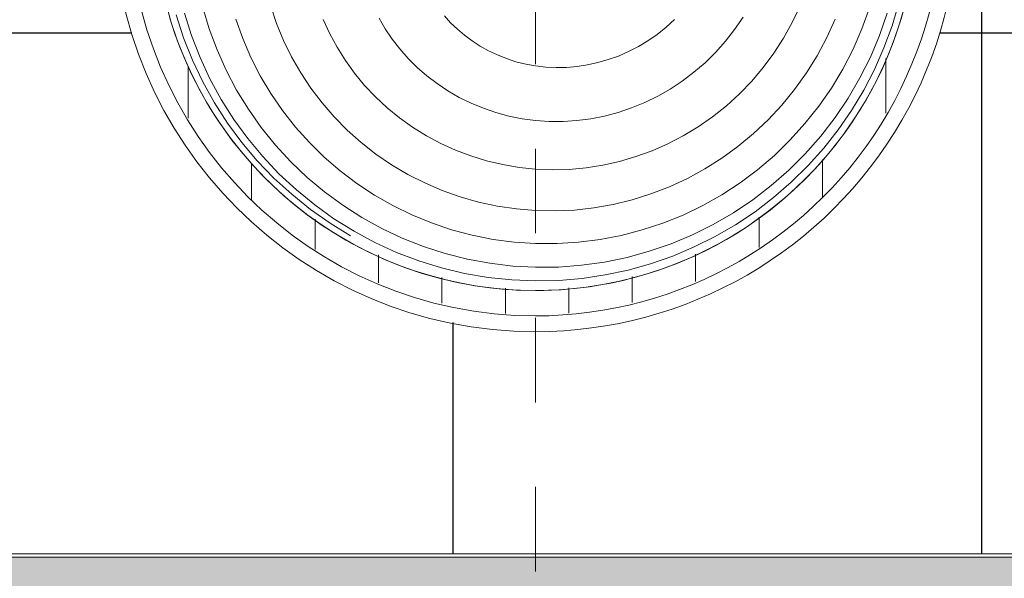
# Model space of a CAD drawing. Header units: metres. Extents: x -31 to 96, y -24 to 31.
# Tile 51 of 155: x -14.767 to -13.603, y -0.53 to 0.131. Entities that reach past the tile are written whole.
import ezdxf

# ---------------------------------------------------------------- set-up
doc = ezdxf.new("R2010")
doc.units = ezdxf.units.M
doc.linetypes.add('Oculta', pattern=[0.007144, 0.004763, -0.002381])
for name, color, linetype, lineweight in [('A-ANNO-DIMS', 211, 'Continuous', 9), ('A-ANNO-DIMS-75', 211, 'Continuous', 9), ('A-CLNG', 13, 'Continuous', 18), ('A-CLNG-PATT', 13, 'Continuous', 18), ('A-DETL-HDLN', 90, 'Oculta', 18), ('E-LITE-EQPM', 33, 'Continuous', 18)]:
    doc.layers.add(name, color=color, linetype=linetype, lineweight=lineweight)
doc.styles.add('Century Gothic_2', font='GOTHIC.TTF', dxfattribs={"height": 0.179639})
doc.dimstyles.new('_Cotas_detalhamento_2_5_mm_3', dxfattribs={"dimscale": 0.3048, "dimtxt": 0.1875, "dimasz": 0.369094, "dimexe": 0.246063, "dimexo": 0.738189, "dimgap": 0.369094, "dimtad": 1, "dimdec": 0, "dimlfac": 100, "dimzin": 0, "dimdsep": 46, "dimtxsty": 'Century Gothic_2', "dimblk1": 'OBLIQUE', "dimblk2": 'OBLIQUE', "dimsah": 1, "dimcen": 0.09, "dimdle": 1.230315, "dimazin": 0, "dimtfac": 1, "dimtdec": 4, "dimtix": 1, "dimtmove": 0, "dimatfit": 3, "dimfxl": 1, "dimtvp": 1, "dimtolj": 1, "dimtzin": 0, "dimarcsym": 2})
pattern_1 = [(0, (-0.259, -14.157), (0, 0.075), [])]

# ---------------------------------------------------------------- blocks, each defined once
blk = doc.blocks.new('FP_26-PLANTA DE TETO - LUMINOTÉCNICO')
at = {"layer": 'E-LITE-EQPM'}
for p, q in [((-0.4368, 0), (-0.4362, -0.0276)), ((-0.4206, 0), (-0.4203, -0.0272)), ((-0.3926, 0), (-0.3926, -0.0254)), ((-0.3535, 0), (-0.354, -0.0229)), ((-0.3046, 0), (-0.3053, -0.0198)), ((-0.247, 0), (-0.2481, -0.0161)), ((-0.1825, 0), (-0.1839, -0.012)), ((-0.354, -0.0229), (-0.3529, -0.0459)), ((-0.3053, -0.0198), (-0.3048, -0.0397)), ((-0.2481, -0.0161), (-0.2481, -0.0324)), ((-0.1839, -0.012), (-0.1845, -0.0242)), ((-0.4362, -0.0276), (-0.4338, -0.0551)), ((-0.4203, -0.0272), (-0.4182, -0.0543)), ((-0.3926, -0.0254), (-0.3911, -0.0508)), ((-0.2481, -0.0324), (-0.2471, -0.0487)), ((-0.1845, -0.0242), (-0.1842, -0.0365)), ((-0.3529, -0.0459), (-0.3503, -0.0689)), ((-0.3048, -0.0397), (-0.303, -0.0596)), ((-0.1842, -0.0365), (-0.1832, -0.0489)), ((-0.4338, -0.0551), (-0.4297, -0.0824)), ((-0.4182, -0.0543), (-0.4144, -0.0813)), ((-0.3911, -0.0508), (-0.3878, -0.0762)), ((-0.2471, -0.0487), (-0.245, -0.0651)), ((-0.1832, -0.0489), (-0.1813, -0.0613)), ((-0.3503, -0.0689), (-0.3463, -0.0917)), ((-0.303, -0.0596), (-0.2998, -0.0795)), ((-0.245, -0.0651), (-0.2418, -0.0814)), ((-0.1813, -0.0613), (-0.1786, -0.0736)), ((-0.4144, -0.0813), (-0.4089, -0.1081)), ((-0.3878, -0.0762), (-0.383, -0.1013)), ((-0.2998, -0.0795), (-0.2954, -0.0992)), ((-0.2418, -0.0814), (-0.2375, -0.0975)), ((-0.1786, -0.0736), (-0.1751, -0.0859)), ((-0.4297, -0.0824), (-0.4239, -0.1094)), ((-0.3463, -0.0917), (-0.3408, -0.1142)), ((-0.1751, -0.0859), (-0.1708, -0.098)), ((-0.383, -0.1013), (-0.3765, -0.1261)), ((-0.2954, -0.0992), (-0.2897, -0.1186)), ((-0.2375, -0.0975), (-0.2322, -0.1134)), ((-0.1708, -0.098), (-0.1656, -0.1099)), ((-0.4239, -0.1094), (-0.4165, -0.136)), ((-0.4089, -0.1081), (-0.4016, -0.1344)), ((-0.3408, -0.1142), (-0.3338, -0.1364)), ((-0.2322, -0.1134), (-0.2258, -0.129)), ((-0.1656, -0.1099), (-0.1596, -0.1215)), ((-0.3765, -0.1261), (-0.3684, -0.1505)), ((-0.2897, -0.1186), (-0.2828, -0.1377)), ((-0.1596, -0.1215), (-0.1528, -0.1328)), ((-0.4165, -0.136), (-0.4073, -0.1621)), ((-0.4016, -0.1344), (-0.3927, -0.1603)), ((-0.3338, -0.1364), (-0.3253, -0.1582)), ((-0.2828, -0.1377), (-0.2745, -0.1564)), ((-0.2258, -0.129), (-0.2184, -0.1443)), ((-0.1528, -0.1328), (-0.1452, -0.1437)), ((-0.3684, -0.1505), (-0.3588, -0.1743)), ((-0.2184, -0.1443), (-0.2099, -0.1591)), ((-0.1452, -0.1437), (-0.1368, -0.1542)), ((-0.4073, -0.1621), (-0.3965, -0.1876)), ((-0.3927, -0.1603), (-0.3821, -0.1856)), ((-0.3253, -0.1582), (-0.3155, -0.1795)), ((-0.2745, -0.1564), (-0.2651, -0.1746)), ((-0.2099, -0.1591), (-0.2005, -0.1734)), ((-0.1368, -0.1542), (-0.1277, -0.1642)), ((-0.3588, -0.1743), (-0.3476, -0.1976)), ((-0.2651, -0.1746), (-0.2544, -0.1923)), ((-0.2005, -0.1734), (-0.1901, -0.1872)), ((-0.3821, -0.1856), (-0.3699, -0.2101)), ((-0.3155, -0.1795), (-0.3042, -0.2001)), ((-0.3965, -0.1876), (-0.3842, -0.2124)), ((-0.3476, -0.1976), (-0.3349, -0.2201)), ((-0.2544, -0.1923), (-0.2426, -0.2092)), ((-0.1901, -0.1872), (-0.1787, -0.2003)), ((-0.3042, -0.2001), (-0.2917, -0.2201)), ((-0.2426, -0.2092), (-0.2296, -0.2255)), ((-0.1787, -0.2003), (-0.1665, -0.2128)), ((-0.3842, -0.2124), (-0.3703, -0.2363)), ((-0.3699, -0.2101), (-0.3561, -0.2339)), ((-0.3349, -0.2201), (-0.3207, -0.2418)), ((-0.2917, -0.2201), (-0.2778, -0.2392)), ((-0.1665, -0.2128), (-0.1534, -0.2245)), ((-0.2296, -0.2255), (-0.2156, -0.2409)), ((-0.1534, -0.2245), (-0.1394, -0.2353)), ((-0.3703, -0.2363), (-0.3549, -0.2594)), ((-0.3561, -0.2339), (-0.3407, -0.2567)), ((-0.3207, -0.2418), (-0.3052, -0.2625)), ((-0.2778, -0.2392), (-0.2626, -0.2575)), ((-0.2156, -0.2409), (-0.2005, -0.2555)), ((-0.1394, -0.2353), (-0.1248, -0.2453)), ((-0.2005, -0.2555), (-0.1845, -0.2691)), ((-0.3549, -0.2594), (-0.3381, -0.2814)), ((-0.3407, -0.2567), (-0.324, -0.2785)), ((-0.3052, -0.2625), (-0.2883, -0.2823)), ((-0.2626, -0.2575), (-0.2463, -0.2748)), ((-0.324, -0.2785), (-0.3058, -0.2993)), ((-0.2463, -0.2748), (-0.2289, -0.291)), ((-0.1845, -0.2691), (-0.1675, -0.2817)), ((-0.3381, -0.2814), (-0.3199, -0.3023)), ((-0.2883, -0.2823), (-0.2701, -0.301)), ((-0.2289, -0.291), (-0.2103, -0.3062)), ((-0.1675, -0.2817), (-0.1497, -0.2932)), ((-0.3199, -0.3023), (-0.3004, -0.3221)), ((-0.3058, -0.2993), (-0.2863, -0.3188)), ((-0.2701, -0.301), (-0.2508, -0.3185)), ((-0.1497, -0.2932), (-0.1311, -0.3035)), ((-0.2103, -0.3062), (-0.1908, -0.3201)), ((-0.1311, -0.3035), (-0.1119, -0.3127)), ((-0.3004, -0.3221), (-0.2797, -0.3406)), ((-0.2863, -0.3188), (-0.2656, -0.3371)), ((-0.2508, -0.3185), (-0.2303, -0.3347)), ((-0.1908, -0.3201), (-0.1704, -0.3328)), ((-0.2656, -0.3371), (-0.2437, -0.354)), ((-0.2303, -0.3347), (-0.2087, -0.3497)), ((-0.1704, -0.3328), (-0.1491, -0.3442)), ((-0.2797, -0.3406), (-0.2579, -0.3578)), ((-0.1491, -0.3442), (-0.1271, -0.3542)), ((-0.2579, -0.3578), (-0.2351, -0.3735)), ((-0.2437, -0.354), (-0.2207, -0.3695)), ((-0.2087, -0.3497), (-0.1862, -0.3632)), ((-0.2207, -0.3695), (-0.1968, -0.3834)), ((-0.1862, -0.3632), (-0.1629, -0.3753)), ((-0.2351, -0.3735), (-0.2113, -0.3879)), ((-0.1968, -0.3834), (-0.172, -0.3959)), ((-0.1629, -0.3753), (-0.1388, -0.3858)), ((-0.2113, -0.3879), (-0.1866, -0.4006)), ((-0.172, -0.3959), (-0.1464, -0.4067)), ((-0.1388, -0.3858), (-0.114, -0.3948)), ((-0.1866, -0.4006), (-0.1612, -0.4118)), ((-0.1464, -0.4067), (-0.1202, -0.4158)), ((-0.1612, -0.4118), (-0.1351, -0.4214)), ((-0.1351, -0.4214), (-0.1084, -0.4294))]:
    blk.add_line(p, q, dxfattribs=at)
at = {"layer": 'E-LITE-EQPM', "flags": 128}
blk.add_lwpolyline([(-0.1168, -0.4351), (-0.1341, -0.4299), (-0.1512, -0.4241), (-0.168, -0.4176), (-0.1846, -0.4104), (-0.2009, -0.4026), (-0.2168, -0.3941), (-0.2324, -0.385), (-0.2476, -0.3752), (-0.2624, -0.3649), (-0.2768, -0.354), (-0.2907, -0.3425), (-0.3042, -0.3305), (-0.3171, -0.3179), (-0.3296, -0.3049), (-0.3415, -0.2913), (-0.3529, -0.2773), (-0.3637, -0.2628), (-0.3739, -0.248), (-0.3835, -0.2327), (-0.3925, -0.217), (-0.4009, -0.201), (-0.4086, -0.1847), (-0.4157, -0.1681), (-0.422, -0.1512), (-0.4277, -0.1341), (-0.4328, -0.1167), (-0.4371, -0.0992), (-0.4407, -0.0815), (-0.4436, -0.0637), (-0.4458, -0.0458), (-0.4473, -0.0278), (-0.448, -0.0097), (-0.4481, 0)], dxfattribs=at)
blk = doc.blocks.new('FP_27-PLANTA DE TETO - LUMINOTÉCNICO')
at = {"layer": 'E-LITE-EQPM'}
for p, q in [((-0.1223, 0.4253), (-0.1493, 0.4165)), ((-0.1493, 0.4165), (-0.1757, 0.4059)), ((-0.12, 0.4152), (-0.1465, 0.4068)), ((-0.1757, 0.4059), (-0.2013, 0.3937)), ((-0.1724, 0.3968), (-0.1977, 0.3851)), ((-0.1465, 0.4068), (-0.1724, 0.3968)), ((-0.2013, 0.3937), (-0.2262, 0.3799)), ((-0.1977, 0.3851), (-0.2221, 0.3717)), ((-0.1388, 0.386), (-0.1636, 0.3768)), ((-0.1136, 0.3937), (-0.1388, 0.386)), ((-0.2262, 0.3799), (-0.2501, 0.3645)), ((-0.1636, 0.3768), (-0.1877, 0.366)), ((-0.2501, 0.3645), (-0.2729, 0.3476)), ((-0.2221, 0.3717), (-0.2457, 0.3569)), ((-0.1877, 0.366), (-0.2111, 0.3536)), ((-0.2457, 0.3569), (-0.2683, 0.3405)), ((-0.2111, 0.3536), (-0.2338, 0.3397)), ((-0.1272, 0.3545), (-0.1501, 0.3464)), ((-0.2729, 0.3476), (-0.2946, 0.3292)), ((-0.2683, 0.3405), (-0.2898, 0.3227)), ((-0.2338, 0.3397), (-0.2555, 0.3244)), ((-0.1501, 0.3464), (-0.1724, 0.3367)), ((-0.2946, 0.3292), (-0.3151, 0.3095)), ((-0.1724, 0.3367), (-0.1942, 0.3256)), ((-0.2898, 0.3227), (-0.3101, 0.3035)), ((-0.2555, 0.3244), (-0.2762, 0.3077)), ((-0.1942, 0.3256), (-0.2152, 0.3131)), ((-0.3151, 0.3095), (-0.3343, 0.2885)), ((-0.3101, 0.3035), (-0.3292, 0.283)), ((-0.2762, 0.3077), (-0.2958, 0.2896)), ((-0.2152, 0.3131), (-0.2354, 0.2993)), ((-0.1323, 0.3063), (-0.1523, 0.2981)), ((-0.112, 0.3131), (-0.1323, 0.3063)), ((-0.2354, 0.2993), (-0.2548, 0.2841)), ((-0.1523, 0.2981), (-0.1717, 0.2886)), ((-0.3343, 0.2885), (-0.3521, 0.2663)), ((-0.3292, 0.283), (-0.3469, 0.2613)), ((-0.2958, 0.2896), (-0.3143, 0.2703)), ((-0.2548, 0.2841), (-0.2731, 0.2676)), ((-0.1717, 0.2886), (-0.1906, 0.2778)), ((-0.3143, 0.2703), (-0.3315, 0.2498)), ((-0.1906, 0.2778), (-0.2087, 0.2658)), ((-0.3521, 0.2663), (-0.3685, 0.243)), ((-0.3469, 0.2613), (-0.3633, 0.2386)), ((-0.2731, 0.2676), (-0.2904, 0.25)), ((-0.2087, 0.2658), (-0.2262, 0.2526)), ((-0.3315, 0.2498), (-0.3473, 0.2282)), ((-0.2904, 0.25), (-0.3066, 0.2313)), ((-0.2262, 0.2526), (-0.2428, 0.2382)), ((-0.1278, 0.2511), (-0.1444, 0.2435)), ((-0.3685, 0.243), (-0.3833, 0.2188)), ((-0.3633, 0.2386), (-0.3781, 0.2147)), ((-0.2428, 0.2382), (-0.2585, 0.2228)), ((-0.1605, 0.2347), (-0.1761, 0.2249)), ((-0.1444, 0.2435), (-0.1605, 0.2347)), ((-0.3473, 0.2282), (-0.3618, 0.2056)), ((-0.3066, 0.2313), (-0.3216, 0.2114)), ((-0.2585, 0.2228), (-0.2732, 0.2063)), ((-0.1761, 0.2249), (-0.1912, 0.2141)), ((-0.3781, 0.2147), (-0.3913, 0.19)), ((-0.3216, 0.2114), (-0.3353, 0.1907)), ((-0.1912, 0.2141), (-0.2055, 0.2022)), ((-0.3618, 0.2056), (-0.3748, 0.182)), ((-0.2732, 0.2063), (-0.2868, 0.1888)), ((-0.2055, 0.2022), (-0.2192, 0.1893)), ((-0.3913, 0.19), (-0.403, 0.1645)), ((-0.3353, 0.1907), (-0.3477, 0.169)), ((-0.2868, 0.1888), (-0.2994, 0.1704)), ((-0.2192, 0.1893), (-0.232, 0.1756)), ((-0.3748, 0.182), (-0.3862, 0.1577)), ((-0.232, 0.1756), (-0.244, 0.1609)), ((-0.1385, 0.1778), (-0.1508, 0.1696)), ((-0.1259, 0.1851), (-0.1385, 0.1778)), ((-0.403, 0.1645), (-0.413, 0.1382)), ((-0.3477, 0.169), (-0.3586, 0.1465)), ((-0.2994, 0.1704), (-0.3108, 0.1512)), ((-0.1508, 0.1696), (-0.1625, 0.1605)), ((-0.3862, 0.1577), (-0.3961, 0.1326)), ((-0.244, 0.1609), (-0.2551, 0.1455)), ((-0.1625, 0.1605), (-0.1737, 0.1506)), ((-0.3586, 0.1465), (-0.3681, 0.1233)), ((-0.3108, 0.1512), (-0.3209, 0.1312)), ((-0.2551, 0.1455), (-0.2651, 0.1292)), ((-0.1843, 0.14), (-0.1943, 0.1286)), ((-0.1737, 0.1506), (-0.1843, 0.14)), ((-0.413, 0.1382), (-0.4213, 0.1113)), ((-0.3961, 0.1326), (-0.4044, 0.1069)), ((-0.3209, 0.1312), (-0.3298, 0.1106)), ((-0.2651, 0.1292), (-0.2742, 0.1123)), ((-0.1943, 0.1286), (-0.2035, 0.1164)), ((-0.3681, 0.1233), (-0.3762, 0.0995)), ((-0.2035, 0.1164), (-0.212, 0.1037)), ((-0.4213, 0.1113), (-0.4278, 0.084)), ((-0.4044, 0.1069), (-0.411, 0.0807)), ((-0.3298, 0.1106), (-0.3374, 0.0893)), ((-0.2742, 0.1123), (-0.2822, 0.0948)), ((-0.1233, 0.1077), (-0.1314, 0.1005)), ((-0.3762, 0.0995), (-0.3827, 0.0752)), ((-0.2822, 0.0948), (-0.289, 0.0766)), ((-0.212, 0.1037), (-0.2197, 0.0903)), ((-0.1314, 0.1005), (-0.139, 0.0926)), ((-0.4278, 0.084), (-0.4326, 0.0562)), ((-0.3374, 0.0893), (-0.3435, 0.0675)), ((-0.2197, 0.0903), (-0.2266, 0.0763)), ((-0.1462, 0.0842), (-0.1529, 0.0752)), ((-0.139, 0.0926), (-0.1462, 0.0842)), ((-0.411, 0.0807), (-0.4159, 0.054)), ((-0.3827, 0.0752), (-0.3876, 0.0504)), ((-0.289, 0.0766), (-0.2947, 0.058)), ((-0.2266, 0.0763), (-0.2326, 0.0618)), ((-0.1529, 0.0752), (-0.1591, 0.0657)), ((-0.3435, 0.0675), (-0.3483, 0.0453)), ((-0.2326, 0.0618), (-0.2377, 0.0469)), ((-0.1591, 0.0657), (-0.1647, 0.0557)), ((-0.4326, 0.0562), (-0.4356, 0.0282)), ((-0.4159, 0.054), (-0.4191, 0.0271)), ((-0.3876, 0.0504), (-0.3909, 0.0253)), ((-0.2947, 0.058), (-0.2992, 0.039)), ((-0.2377, 0.0469), (-0.2418, 0.0316)), ((-0.1647, 0.0557), (-0.1696, 0.0453)), ((-0.3483, 0.0453), (-0.3516, 0.0228)), ((-0.2992, 0.039), (-0.3025, 0.0196)), ((-0.1696, 0.0453), (-0.1739, 0.0345)), ((-0.4356, 0.0282), (-0.4368, 0)), ((-0.4191, 0.0271), (-0.4206, 0)), ((-0.3909, 0.0253), (-0.3926, 0)), ((-0.2418, 0.0316), (-0.2449, 0.0159)), ((-0.1775, 0.0233), (-0.1804, 0.0118)), ((-0.1739, 0.0345), (-0.1775, 0.0233)), ((-0.3516, 0.0228), (-0.3535, 0)), ((-0.3025, 0.0196), (-0.3046, 0)), ((-0.2449, 0.0159), (-0.247, 0)), ((-0.1804, 0.0118), (-0.1825, 0))]:
    blk.add_line(p, q, dxfattribs=at)
at = {"layer": 'E-LITE-EQPM', "flags": 128}
blk.add_lwpolyline([(-0.4481, 0), (-0.4478, 0.018), (-0.4467, 0.0361), (-0.4449, 0.054), (-0.4424, 0.0719), (-0.4391, 0.0897), (-0.4352, 0.1073), (-0.4305, 0.1247), (-0.4252, 0.142), (-0.4192, 0.159), (-0.4125, 0.1758), (-0.4051, 0.1922), (-0.3971, 0.2084), (-0.3885, 0.2243), (-0.3792, 0.2398), (-0.3693, 0.2549), (-0.3588, 0.2695), (-0.3477, 0.2838), (-0.3361, 0.2976), (-0.3239, 0.3109), (-0.3112, 0.3238), (-0.298, 0.3361), (-0.2843, 0.3479), (-0.2702, 0.3591), (-0.2556, 0.3697), (-0.2406, 0.3798), (-0.2253, 0.3892), (-0.2095, 0.3981), (-0.1934, 0.4063), (-0.177, 0.4138), (-0.1603, 0.4207), (-0.1434, 0.4269), (-0.1262, 0.4324)], dxfattribs=at)
blk = doc.blocks.new('PENDENTE-BACIA-SALAS_0002 - 600 diameter-2097678-PLANTA DE TETO - LUMINOTÉCNICO')
at = {"layer": 'E-LITE-EQPM'}
h = blk.add_hatch(dxfattribs=at)
h.set_pattern_fill('FP_10', color=256, style=0, pattern_type=2)
h.set_pattern_definition(pattern_1)
h.paths.add_polyline_path([(-0.4781, 0), (-0.4481, 0), (-0.442, 0.0743), (-0.4227, 0.1487), (-0.3917, 0.2179), (-0.3529, 0.2772), (-0.3025, 0.3321), (-0.2436, 0.3779), (-0.1781, 0.4133), (-0.1065, 0.4377), (-0.0318, 0.4498), (0.0451, 0.449), (0.114, 0.4375), (0.1886, 0.4111), (0.2501, 0.3779), (0.3089, 0.3321), (0.3594, 0.2772), (0.4002, 0.2148), (0.4302, 0.1461), (0.4488, 0.0698), (0.4546, 0), (0.4846, 0), (0.4787, 0.0753), (0.459, 0.1536), (0.4293, 0.223), (0.3892, 0.287), (0.3396, 0.3438), (0.2816, 0.3922), (0.2169, 0.4309), (0.1468, 0.459), (0.0783, 0.4754), (0.0032, 0.4813), (-0.075, 0.4747), (-0.1455, 0.4578), (-0.2153, 0.4289), (-0.2836, 0.3861), (-0.3388, 0.3384), (-0.3867, 0.2821), (-0.4272, 0.2148), (-0.4549, 0.1474), (-0.4726, 0.0698), (-0.4743, 0.048)], flags=0)
h = blk.add_hatch(dxfattribs=at)
h.set_pattern_fill('FP_10', color=256, style=0, pattern_type=2)
h.set_pattern_definition(pattern_1)
h.paths.add_polyline_path([(-0.4781, 0), (-0.4722, -0.0753), (-0.4525, -0.1536), (-0.4229, -0.223), (-0.3827, -0.287), (-0.3331, -0.3438), (-0.2752, -0.3922), (-0.2104, -0.4309), (-0.1404, -0.459), (-0.0719, -0.4754), (0.0032, -0.4813), (0.0814, -0.4747), (0.152, -0.4578), (0.2256, -0.4265), (0.2901, -0.3861), (0.3444, -0.3394), (0.3931, -0.2821), (0.4337, -0.2148), (0.4613, -0.1474), (0.4791, -0.0698), (0.4846, 0), (0.4546, 0), (0.4484, -0.0743), (0.4292, -0.1487), (0.3982, -0.2179), (0.3594, -0.2772), (0.3089, -0.3321), (0.2501, -0.3779), (0.1845, -0.4133), (0.113, -0.4377), (0.0353, -0.4498), (-0.0386, -0.449), (-0.1076, -0.4375), (-0.1822, -0.4111), (-0.2436, -0.3779), (-0.3033, -0.3312), (-0.3553, -0.2736), (-0.3937, -0.2148), (-0.4238, -0.1461), (-0.4423, -0.0698), (-0.4481, 0), (-0.4722, 0)], flags=0)
for radius, start, end in [(0.5, 0, 180), (0.4813, 0, 180), (0.4513, 0, 180), (0.5, 180, 0), (0.4813, 180, 0), (0.4513, 180, 0)]:
    blk.add_arc((0.0032, 0), radius, start, end, dxfattribs=at)
for name in ['FP_27-PLANTA DE TETO - LUMINOTÉCNICO', 'FP_26-PLANTA DE TETO - LUMINOTÉCNICO']:
    blk.add_blockref(name, (0, 0), dxfattribs=at)
blk = doc.blocks.new('DIMBLOCK60-PLANTA DE TETO - LUMINOTÉCNICO')
at = {"layer": 'A-ANNO-DIMS-75'}
for p, q in [((-15.2662, 0.6338), (-15.2662, -3.9138)), ((-14.8821, 0.2588), (-15.3412, 0.2588)), ((-15.2662, 0.2588), (-14.8821, 0.2588)), ((-14.9583, -3.5388), (-15.3412, -3.5388)), ((-15.2662, -3.5388), (-14.9583, -3.5388))]:
    blk.add_line(p, q, dxfattribs=at)
at = {"layer": 'A-ANNO-DIMS-75', "lineweight": 18}
for p, q in [((-15.2662, 0.2588), (-15.3225, 0.3151)), ((-15.2662, 0.2588), (-15.21, 0.2026)), ((-15.2662, -3.5388), (-15.3225, -3.4825)), ((-15.2662, -3.5388), (-15.21, -3.595))]:
    blk.add_line(p, q, dxfattribs=at)
at = {"layer": 'A-ANNO-DIMS-75', "color": 0, "insert": (-15.6089, -1.8498), "char_height": 0.17964, "width": 0.503571, "attachment_point": 1, "rotation": 90, "line_spacing_factor": 0.984117, "style": 'Century Gothic_2'}
blk.add_mtext('380', dxfattribs=at)
blk = doc.blocks.new('_Oblique')
at = {"color": 0, "linetype": 'ByBlock', "lineweight": -2}
blk.add_line((-0.5, -0.5), (0.5, 0.5), dxfattribs=at)

msp = doc.modelspace()

# ---------------------------------------------------------------- hatches: boundary and pattern name
at = {"layer": 'A-CLNG-PATT'}
h = msp.add_hatch(color=256, dxfattribs=at)
h.paths.add_polyline_path([(-27.1773, 5.8854), (-27.1473, 5.9061), (-27.1473, 5.8653), (-27.1773, 5.8853)], flags=0)
h.paths.add_polyline_path([(-16.0273, -3.4889), (-12.4212, -3.4889), (-8.9928, 0.2975), (-10.5125, 1.6734), (-9.0935, 3.2405), (-6.4453, 3.2405), (-5.9388, 3.8097), (-6.6773, 4.4669), (-6.6773, 29.0854), (-27.1773, 29.0854), (-27.1773, 5.8854), (-27.9773, 5.8854), (-27.9773, 5.1203), (-20.3273, 5.1203), (-20.3273, 5.8854), (-19.1773, 5.8854), (-19.1773, 3.2253), (-16.0773, 3.2253), (-16.0773, -2.2247), (-16.0273, -2.2247), (-16.0273, -3.4146)], flags=0)
h.paths.add_polyline_path([(-15.146, -3.1216), (-15.1588, -3.1216), (-15.1588, -2.9616), (-14.9988, -2.9616), (-14.9988, -3.1216), (-15.1374, -3.1216)], flags=0)
h.paths.add_polyline_path([(-13.2255, -3.1216), (-13.3555, -3.1216), (-13.3555, -2.9616), (-13.1955, -2.9616), (-13.1955, -3.1216), (-13.2251, -3.1216)], flags=0)
h.paths.add_polyline_path([(-4.7428, -2.8501), (-3.9079, -1.912), (-3.9079, 0.0656), (-4.2279, 0.0656), (-4.2279, 0.1054), (-4.2628, 0.1054), (-4.2628, 0.5054), (-4.2279, 0.5054), (-6.5842, 2.8617), (-7.0229, 2.8617), (-7.0229, 3.0005), (-9.0048, 3.0005), (-9.9993, 1.883), (-4.7618, -2.8329)], flags=0)
h.paths.add_polyline_path([(-12.1797, -2.5419), (-12.3035, -2.4405), (-12.2021, -2.3167), (-12.0783, -2.4181), (-12.1781, -2.5399)], flags=0)
h.paths.add_polyline_path([(-4.8605, -2.4105), (-4.9736, -2.2974), (-4.8605, -2.1843), (-4.7473, -2.2974), (-4.8581, -2.4082)], flags=0)
h.paths.add_polyline_path([(-17.1759, -2.2247), (-16.2273, -2.2247), (-16.2273, 3.0753), (-19.1773, 3.0753), (-19.1773, -2.2247), (-18.9523, -2.2247)], flags=0)
h.paths.add_polyline_path([(-18.9523, -2.0502), (-18.9523, 2.9498), (-16.4523, 2.9498), (-16.4523, -2.0502), (-17.1759, -2.0502)], flags=0)
h.paths.add_polyline_path([(-5.4238, -1.9005), (-5.5369, -1.7873), (-5.4238, -1.6742), (-5.3106, -1.7873), (-5.414, -1.8907)], flags=0)
h.paths.add_polyline_path([(-11.374, -1.6522), (-11.4978, -1.5508), (-11.3964, -1.427), (-11.2727, -1.5284), (-11.3676, -1.6443)], flags=0)
h.paths.add_polyline_path([(-5.9871, -1.3904), (-6.1002, -1.2773), (-5.9871, -1.1641), (-5.8739, -1.2773), (-5.9819, -1.3853)], flags=0)
h.paths.add_polyline_path([(-6.5504, -0.8804), (-6.6635, -0.7672), (-6.5504, -0.6541), (-6.4372, -0.7672), (-6.5433, -0.8733)], flags=0)
h.paths.add_polyline_path([(-15.0589, -0.8716), (-15.1388, -0.8709), (-15.1388, -0.7116), (-14.9788, -0.7116), (-14.9788, -0.8716), (-15.0588, -0.8716)], flags=0)
h.paths.add_polyline_path([(-13.2055, -0.8716), (-13.3355, -0.8716), (-13.3355, -0.7116), (-13.1755, -0.7116), (-13.1759, -0.8716), (-13.2035, -0.8716)], flags=0)
h.paths.add_polyline_path([(-10.5686, -0.7627), (-10.6923, -0.6613), (-10.5909, -0.5376), (-10.4672, -0.6389), (-10.5621, -0.7548)], flags=0)
h.paths.add_polyline_path([(-13.1755, -0.5047), (-15.5046, -0.5047), (-15.5046, 3.8654), (-17.3796, 3.8654), (-17.3796, 28.2404), (-7.3796, 28.2404), (-7.3796, 3.8654), (-11.1296, 3.8654), (-11.1296, -0.5047), (-12.9686, -0.5047)], flags=0)
h.paths.add_polyline_path([(-7.114, -0.3701), (-7.2271, -0.257), (-7.114, -0.1439), (-7.0009, -0.257), (-7.1096, -0.3657)], flags=0)
h.paths.add_polyline_path([(-9.7631, 0.1268), (-9.8868, 0.2281), (-9.7855, 0.3519), (-9.6617, 0.2505), (-9.7566, 0.1346)], flags=0)
h.paths.add_polyline_path([(-7.6774, 0.14), (-7.7905, 0.2531), (-7.6774, 0.3663), (-7.5642, 0.2531), (-7.6703, 0.1471)], flags=0)
h.paths.add_polyline_path([(-8.2408, 0.6501), (-8.3539, 0.7632), (-8.2408, 0.8763), (-8.1276, 0.7632), (-8.2364, 0.6544)], flags=0)
h.paths.add_polyline_path([(-10.6526, 0.9472), (-10.7764, 1.0486), (-10.675, 1.1724), (-10.5512, 1.071), (-10.6461, 0.9551)], flags=0)
h.paths.add_polyline_path([(-8.8042, 1.1602), (-8.9173, 1.2733), (-8.8042, 1.3864), (-8.691, 1.2733), (-8.7998, 1.1645)], flags=0)
h.paths.add_polyline_path([(-9.3676, 1.6702), (-9.4807, 1.7834), (-9.3676, 1.8965), (-9.2544, 1.7834), (-9.3632, 1.6746)], flags=0)
h.paths.add_polyline_path([(-10.5425, 2.0484), (-10.6556, 2.1616), (-10.5425, 2.2747), (-10.4294, 2.1616), (-10.5386, 2.0524)], flags=0)
h.paths.add_polyline_path([(-9.7371, 2.938), (-9.8503, 3.0511), (-9.7371, 3.1643), (-9.624, 3.0511), (-9.7327, 2.9424)], flags=0)
h.paths.add_polyline_path([(-18.5872, 3.7784), (-18.6258, 3.7784), (-18.6258, 3.9384), (-18.4658, 3.9384), (-18.4658, 3.7784), (-18.5729, 3.7784)], flags=0)
h.paths.add_polyline_path([(-18.4758, 5.0284), (-18.6258, 5.0284), (-18.6258, 5.1884), (-18.4658, 5.1884), (-18.4658, 5.0284), (-18.4685, 5.0284)], flags=0)
h.paths.add_polyline_path([(-27.5173, 5.2953), (-27.6773, 5.2953), (-27.6773, 5.4553), (-27.5173, 5.4553), (-27.5173, 5.3053)], flags=0)
h.paths.add_polyline_path([(-26.6873, 5.2953), (-26.8173, 5.2953), (-26.8173, 5.4553), (-26.6573, 5.4553), (-26.6573, 5.2953), (-26.6679, 5.2953)], flags=0)
h.paths.add_polyline_path([(-25.9273, 5.2953), (-25.9573, 5.2953), (-25.9573, 5.4553), (-25.7973, 5.4553), (-25.7973, 5.2953), (-25.8273, 5.2953)], flags=0)
h.paths.add_polyline_path([(-25.0673, 5.2953), (-25.0973, 5.2953), (-25.0965, 5.4553), (-24.9373, 5.4553), (-24.9373, 5.2953), (-24.9673, 5.2953)], flags=0)
h.paths.add_polyline_path([(-24.2073, 5.2953), (-24.2373, 5.2953), (-24.2373, 5.4553), (-24.0773, 5.4553), (-24.0773, 5.2953), (-24.1995, 5.2953)], flags=0)
h.paths.add_polyline_path([(-23.3216, 5.2953), (-23.3773, 5.2953), (-23.3773, 5.4553), (-23.2173, 5.4553), (-23.2173, 5.2953), (-23.2473, 5.2953)], flags=0)
h.paths.add_polyline_path([(-21.5657, 5.2953), (-21.6573, 5.2953), (-21.6573, 5.4553), (-21.4973, 5.4553), (-21.4973, 5.2953), (-21.5273, 5.2953)], flags=0)
h.paths.add_polyline_path([(-22.5073, 5.2953), (-22.5173, 5.2953), (-22.5173, 5.4553), (-22.3573, 5.4553), (-22.3573, 5.2953), (-22.4873, 5.2953)], flags=0)
h.paths.add_polyline_path([(-20.6473, 5.2953), (-20.7973, 5.2953), (-20.7973, 5.4553), (-20.6373, 5.4553), (-20.6373, 5.2953)], flags=0)
h.paths.add_polyline_path([(-26.4821, 6.3654), (-26.4821, 28.2404), (-22.1524, 28.2404), (-22.1524, 6.3654), (-25.8571, 6.3654)], flags=0)
h.paths.add_polyline_path([(-18.4826, 7.7554), (-18.6073, 7.7554), (-18.6073, 7.9154), (-18.4473, 7.9154), (-18.4473, 7.7554), (-18.4773, 7.7554)], flags=0)
h.paths.add_polyline_path([(-19.6973, 7.7554), (-19.8573, 7.7554), (-19.8573, 7.9154), (-19.6973, 7.9154), (-19.6973, 7.7654)], flags=0)
h.paths.add_polyline_path([(-21.1073, 7.7554), (-21.1073, 7.9154), (-20.9473, 7.9154), (-20.9473, 7.7554), (-21.0973, 7.7554)], flags=0)
h.paths.add_polyline_path([(-18.2773, 9.8354), (-21.2773, 9.8354), (-21.2773, 12.8354), (-18.2773, 12.8354), (-18.2773, 10.9645)], flags=0)
h.paths.add_polyline_path([(-19.8213, 14.2554), (-19.8573, 14.2554), (-19.8573, 14.4154), (-19.6973, 14.4154), (-19.6973, 14.2554), (-19.8097, 14.2554)], flags=0)
h.paths.add_polyline_path([(-21.0798, 14.2554), (-21.1073, 14.2554), (-21.1073, 14.4154), (-20.9473, 14.4154), (-20.9473, 14.2554), (-21.0793, 14.2554)], flags=0)
h.paths.add_polyline_path([(-18.5466, 14.2554), (-18.6073, 14.2554), (-18.6073, 14.4154), (-18.4473, 14.4154), (-18.4473, 14.2554), (-18.5353, 14.2554)], flags=0)
h.paths.add_polyline_path([(-20.6877, 15.8354), (-21.2773, 15.8354), (-21.2773, 18.8354), (-18.2773, 18.8354), (-18.2773, 15.8354)], flags=0)
h.paths.add_polyline_path([(-18.4681, 20.2554), (-18.6073, 20.2554), (-18.6073, 20.4154), (-18.4473, 20.4154), (-18.4473, 20.2554), (-18.4647, 20.2554)], flags=0)
h.paths.add_polyline_path([(-21.0798, 20.2554), (-21.1073, 20.2554), (-21.1073, 20.4154), (-20.9473, 20.4154), (-20.9473, 20.2554), (-21.0793, 20.2554)], flags=0)
h.paths.add_polyline_path([(-19.8063, 20.2554), (-19.8573, 20.2554), (-19.8573, 20.4154), (-19.6973, 20.4154), (-19.6973, 20.2554), (-19.7483, 20.2554)], flags=0)
h.paths.add_polyline_path([(-18.2773, 21.8354), (-21.2773, 21.8354), (-21.2773, 24.8354), (-18.2773, 24.8354), (-18.2773, 23.5463)], flags=0)
h.paths.add_polyline_path([(-21.057, 26.8754), (-21.1073, 26.8754), (-21.1073, 27.0354), (-20.9473, 27.0354), (-20.9473, 26.8754), (-21.0441, 26.8754)], flags=0)
h.paths.add_polyline_path([(-18.4707, 26.8754), (-18.6073, 26.8754), (-18.6073, 27.0354), (-18.4473, 27.0354), (-18.4473, 26.8754), (-18.4573, 26.8754)], flags=0)
h.paths.add_polyline_path([(-19.7264, 26.8754), (-19.8573, 26.8754), (-19.8573, 27.0354), (-19.6973, 27.0354), (-19.6973, 26.8754), (-19.7073, 26.8754)], flags=0)
at = {"layer": 'A-CLNG-PATT', "lineweight": 25}
h = msp.add_hatch(dxfattribs=at)
h.set_pattern_fill('FP_9', color=256, style=0, pattern_type=2)
h.set_pattern_definition([(180, (5.745, 0.74), (8e-17, 0.625), []), (90, (5.745, 0.74), (0.625, -4e-17), [])])
h.paths.add_polyline_path([(-15.5046, -0.5007), (-11.1296, -0.5007), (-11.1296, 3.8654), (-7.9989, 3.8654), (-7.9989, 4.46), (-7.3893, 4.46), (-7.3893, 3.8654), (-7.3796, 3.8654), (-7.3796, 28.2404), (-17.3796, 28.2404), (-17.3796, 3.8654), (-15.5046, 3.8654), (-15.5046, 0.1802)], flags=0)
h.paths.add_polyline_path([(-14.1571, -0.2379), (-14.2353, -0.2318), (-14.3147, -0.2122), (-14.3841, -0.1834), (-14.451, -0.1425), (-14.5139, -0.0877), (-14.5616, -0.0318), (-14.6026, 0.0351), (-14.6327, 0.1075), (-14.6512, 0.187), (-14.6571, 0.2621), (-14.651, 0.3403), (-14.6306, 0.4216), (-14.6026, 0.489), (-14.559, 0.559), (-14.5107, 0.6156), (-14.451, 0.6666), (-14.3841, 0.7076), (-14.3086, 0.7383), (-14.2314, 0.7562), (-14.1571, 0.7621), (-14.0789, 0.7559), (-13.9995, 0.7363), (-13.9301, 0.7076), (-13.8632, 0.6666), (-13.8036, 0.6156), (-13.7526, 0.5559), (-13.7097, 0.4844), (-13.6816, 0.4166), (-13.663, 0.3371), (-13.6574, 0.2588), (-13.6642, 0.1802), (-13.6816, 0.1075), (-13.7116, 0.0351), (-13.7552, -0.0349), (-13.8036, -0.0915), (-13.8674, -0.145), (-13.9301, -0.1834), (-14.0026, -0.2135), (-14.0828, -0.2321), (-14.1091, -0.2342)], flags=0)
h.paths.add_polyline_path([(-13.2053, 0.3784), (-13.3355, 0.3784), (-13.3355, 0.5384), (-13.1755, 0.5384), (-13.1755, 0.3784), (-13.1899, 0.3784)], flags=0)
h.paths.add_polyline_path([(-15.127, 0.3784), (-15.1388, 0.3784), (-15.1388, 0.5384), (-14.9788, 0.5384), (-14.9788, 0.3784), (-15.1172, 0.3784)], flags=0)
h.paths.add_polyline_path([(-14.1571, 1.1121), (-14.2353, 1.1182), (-14.3151, 1.138), (-14.3841, 1.1666), (-14.451, 1.2075), (-14.5107, 1.2585), (-14.5616, 1.3182), (-14.6026, 1.3851), (-14.6327, 1.4575), (-14.6512, 1.537), (-14.6571, 1.6121), (-14.651, 1.6903), (-14.6327, 1.7666), (-14.6026, 1.839), (-14.559, 1.909), (-14.5107, 1.9656), (-14.451, 2.0166), (-14.3841, 2.0576), (-14.3086, 2.0883), (-14.2314, 2.1062), (-14.1571, 2.1121), (-14.0789, 2.1059), (-13.9995, 2.0863), (-13.9301, 2.0576), (-13.8632, 2.0166), (-13.8036, 1.9656), (-13.7526, 1.9059), (-13.7116, 1.839), (-13.6816, 1.7666), (-13.663, 1.6871), (-13.6571, 1.6121), (-13.664, 1.5307), (-13.6816, 1.4575), (-13.7116, 1.3851), (-13.7552, 1.3151), (-13.8036, 1.2585), (-13.8674, 1.205), (-13.9301, 1.1666), (-14.0026, 1.1365), (-14.0828, 1.1179), (-14.1091, 1.1158)], flags=0)
h.paths.add_polyline_path([(-14.981, 1.6234), (-15.1388, 1.6234), (-15.1388, 1.7834), (-14.9788, 1.7834), (-14.9788, 1.6234)], flags=0)
h.paths.add_polyline_path([(-13.3001, 1.6234), (-13.3355, 1.6234), (-13.3355, 1.7834), (-13.1755, 1.7834), (-13.1755, 1.6234), (-13.2923, 1.6234)], flags=0)
h.paths.add_polyline_path([(-14.1571, 2.4648), (-14.2353, 2.4709), (-14.3147, 2.4905), (-14.3841, 2.5193), (-14.451, 2.5602), (-14.5107, 2.6112), (-14.5616, 2.6709), (-14.6026, 2.7378), (-14.6327, 2.8102), (-14.6512, 2.8897), (-14.6571, 2.9648), (-14.651, 3.043), (-14.6327, 3.1193), (-14.6026, 3.1917), (-14.559, 3.2617), (-14.5107, 3.3183), (-14.451, 3.3693), (-14.3841, 3.4103), (-14.3086, 3.441), (-14.2314, 3.4589), (-14.1571, 3.4648), (-14.0789, 3.4586), (-13.9995, 3.439), (-13.9301, 3.4103), (-13.8632, 3.3693), (-13.8036, 3.3183), (-13.7526, 3.2586), (-13.7116, 3.1917), (-13.6816, 3.1193), (-13.663, 3.0398), (-13.6571, 2.9648), (-13.664, 2.8834), (-13.6816, 2.8102), (-13.7116, 2.7378), (-13.7552, 2.6678), (-13.8036, 2.6112), (-13.8674, 2.5577), (-13.9301, 2.5193), (-14.0026, 2.4892), (-14.0828, 2.4706), (-14.1091, 2.4685)], flags=0)
h.paths.add_polyline_path([(-14.9888, 2.8684), (-15.1388, 2.8684), (-15.1381, 3.0284), (-14.9788, 3.0284), (-14.9788, 2.8684), (-14.981, 2.8684)], flags=0)
h.paths.add_polyline_path([(-13.2919, 2.8684), (-13.3355, 2.8684), (-13.3355, 3.0284), (-13.1755, 3.0284), (-13.1755, 2.8684), (-13.2815, 2.8684)], flags=0)
h.paths.add_polyline_path([(-16.7546, 3.8658), (-17.3642, 3.8658), (-17.3642, 4.4754), (-16.7546, 4.4754)], flags=0)
h.paths.add_polyline_path([(-14.2496, 3.8661), (-14.2496, 4.4757), (-13.64, 4.4757), (-13.64, 3.8661), (-13.664, 3.8661)], flags=0)
h.paths.add_polyline_path([(-11.1296, 3.8861), (-11.1296, 4.4957), (-10.52, 4.4957), (-10.52, 3.8861), (-11.1096, 3.8861)], flags=0)
h.paths.add_polyline_path([(-11.2894, 4.7601), (-11.4366, 4.7601), (-11.4366, 4.9401), (-11.3794, 4.9401), (-11.3794, 5.0374), (-11.2894, 5.0374), (-11.2894, 4.9401), (-11.2366, 4.9401), (-11.2366, 4.7601), (-11.2833, 4.7601)], flags=0)
h.paths.add_polyline_path([(-11.3794, 4.8096), (-11.2833, 4.8096), (-11.2833, 4.8996), (-11.3833, 4.8996), (-11.3833, 4.8096)], flags=0)
h.paths.add_polyline_path([(-11.2833, 5.0404), (-11.5873, 5.0404), (-11.5873, 5.5204), (-11.5479, 5.5204), (-11.5479, 5.5247), (-11.0679, 5.5247), (-11.0679, 5.0447), (-11.0773, 5.0447), (-11.0773, 5.0404), (-11.2366, 5.0404)], flags=0)
h.paths.add_polyline_path([(-14.1571, 5.3286), (-14.2353, 5.3347), (-14.3147, 5.3543), (-14.3841, 5.3831), (-14.451, 5.4241), (-14.5107, 5.475), (-14.5616, 5.5347), (-14.6026, 5.6016), (-14.6327, 5.6741), (-14.6512, 5.7535), (-14.6571, 5.8286), (-14.651, 5.9068), (-14.6327, 5.9831), (-14.6026, 6.0556), (-14.559, 6.1255), (-14.5107, 6.1821), (-14.4469, 6.2356), (-14.3841, 6.2741), (-14.3116, 6.3041), (-14.2314, 6.3227), (-14.1571, 6.3286), (-14.0789, 6.3224), (-13.9992, 6.3027), (-13.9301, 6.2741), (-13.8632, 6.2331), (-13.8036, 6.1821), (-13.7526, 6.1225), (-13.7116, 6.0556), (-13.6816, 5.9831), (-13.663, 5.9037), (-13.6571, 5.8286), (-13.664, 5.7472), (-13.6816, 5.6741), (-13.7116, 5.6016), (-13.7552, 5.5316), (-13.8036, 5.475), (-13.8632, 5.4241), (-13.9301, 5.3831), (-14.0026, 5.353), (-14.082, 5.3345), (-14.103, 5.3328)], flags=0)
h.paths.add_polyline_path([(-14.981, 5.3584), (-15.1388, 5.3584), (-15.1388, 5.5184), (-14.9788, 5.5184), (-14.9788, 5.3584)], flags=0)
h.paths.add_polyline_path([(-13.2053, 5.3584), (-13.3355, 5.3584), (-13.3355, 5.5184), (-13.1755, 5.5184), (-13.1755, 5.3584), (-13.2048, 5.3584)], flags=0)
h.paths.add_polyline_path([(-11.3029, 5.5354), (-11.3929, 5.5354), (-11.3929, 5.6327), (-11.4501, 5.6327), (-11.4501, 5.8127), (-11.2501, 5.8127), (-11.2501, 5.6327), (-11.3029, 5.6327), (-11.3029, 5.5724)], flags=0)
h.paths.add_polyline_path([(-11.3029, 5.6733), (-11.2968, 5.6733), (-11.2968, 5.7633), (-11.3968, 5.7633), (-11.3968, 5.6733), (-11.3929, 5.6733)], flags=0)
h.paths.add_polyline_path([(-15.0247, 6.6093), (-15.1416, 6.6093), (-15.1416, 6.7693), (-14.9816, 6.7693), (-14.9816, 6.6093), (-15.022, 6.6093)], flags=0)
h.paths.add_polyline_path([(-13.2984, 6.6093), (-13.3416, 6.6093), (-13.3416, 6.7693), (-13.1816, 6.7693), (-13.1816, 6.6093), (-13.2983, 6.6093)], flags=0)
h.paths.add_polyline_path([(-14.1571, 6.6813), (-14.2353, 6.6874), (-14.3147, 6.707), (-14.3841, 6.7358), (-14.451, 6.7768), (-14.5107, 6.8277), (-14.5616, 6.8874), (-14.6026, 6.9543), (-14.6327, 7.0268), (-14.6512, 7.1062), (-14.6571, 7.1813), (-14.651, 7.2595), (-14.6327, 7.3358), (-14.6026, 7.4083), (-14.559, 7.4782), (-14.5107, 7.5348), (-14.4469, 7.5883), (-14.3841, 7.6268), (-14.3116, 7.6568), (-14.2496, 7.6717), (-14.2496, 8.0381), (-14.3147, 8.0543), (-14.3841, 8.0831), (-14.451, 8.1241), (-14.5107, 8.175), (-14.5616, 8.2347), (-14.6026, 8.3016), (-14.6327, 8.3741), (-14.6512, 8.4535), (-14.6571, 8.5286), (-14.651, 8.6068), (-14.6318, 8.6852), (-14.6026, 8.7556), (-14.559, 8.8255), (-14.5107, 8.8821), (-14.4469, 8.9356), (-14.3841, 8.9741), (-14.3116, 9.0041), (-14.2314, 9.0227), (-14.1571, 9.0286), (-14.0789, 9.0224), (-13.9992, 9.0027), (-13.9301, 8.9741), (-13.8632, 8.9331), (-13.8036, 8.8821), (-13.7526, 8.8225), (-13.7116, 8.7556), (-13.6816, 8.6831), (-13.663, 8.6037), (-13.6571, 8.5286), (-13.664, 8.4472), (-13.6816, 8.3741), (-13.7116, 8.3016), (-13.752, 8.2357), (-13.64, 8.2357), (-13.64, 7.6261), (-13.9291, 7.6261), (-13.8632, 7.5858), (-13.8036, 7.5348), (-13.7526, 7.4752), (-13.7116, 7.4083), (-13.6816, 7.3358), (-13.663, 7.2564), (-13.6571, 7.1813), (-13.664, 7.0999), (-13.6816, 7.0268), (-13.7116, 6.9543), (-13.7552, 6.8843), (-13.8036, 6.8277), (-13.8674, 6.7742), (-13.9301, 6.7358), (-14.0026, 6.7057), (-14.082, 6.6872), (-14.1419, 6.6825)], flags=0)
h.paths.add_polyline_path([(-7.3893, 7.6154), (-7.9989, 7.6154), (-7.9989, 8.225), (-7.3893, 8.225), (-7.3893, 7.6261)], flags=0)
h.paths.add_polyline_path([(-11.1296, 7.6261), (-11.1296, 8.2357), (-10.52, 8.2357), (-10.52, 7.6261)], flags=0)
h.paths.add_polyline_path([(-16.7546, 7.6308), (-17.3642, 7.6308), (-17.3642, 8.2404), (-16.7546, 8.2404), (-16.7546, 7.9026)], flags=0)
h.paths.add_polyline_path([(-13.2478, 7.8593), (-13.3416, 7.8593), (-13.3416, 8.0193), (-13.1816, 8.0193), (-13.1816, 7.8593), (-13.2356, 7.8593)], flags=0)
h.paths.add_polyline_path([(-15.0481, 7.8593), (-15.1416, 7.8593), (-15.1416, 8.0193), (-14.9816, 8.0193), (-14.9816, 7.8593), (-15.0478, 7.8593)], flags=0)
h.paths.add_polyline_path([(-15.0116, 9.1043), (-15.1416, 9.1043), (-15.1416, 9.2643), (-14.9816, 9.2643), (-14.9816, 9.1043), (-15.0096, 9.1043)], flags=0)
h.paths.add_polyline_path([(-13.2352, 9.1043), (-13.3416, 9.1043), (-13.3416, 9.2643), (-13.1816, 9.2643), (-13.1816, 9.1043), (-13.2251, 9.1043)], flags=0)
h.paths.add_polyline_path([(-10.5143, 11.3554), (-11.1239, 11.3554), (-11.1239, 11.965), (-10.5143, 11.965), (-10.5143, 11.3654)], flags=0)
h.paths.add_polyline_path([(-7.9989, 11.3654), (-7.9989, 11.975), (-7.3893, 11.975), (-7.3893, 11.3654)], flags=0)
h.paths.add_polyline_path([(-14.242, 11.3673), (-14.242, 11.9769), (-13.6324, 11.9769), (-13.6324, 11.3673), (-13.664, 11.3673)], flags=0)
h.paths.add_polyline_path([(-17.1759, 11.3808), (-17.3642, 11.3808), (-17.3642, 11.9904), (-16.7546, 11.9904), (-16.7546, 11.3808)], flags=0)
h.paths.add_polyline_path([(-11.1239, 14.4804), (-11.1239, 15.09), (-10.5143, 15.09), (-10.5143, 14.4804)], flags=0)
h.paths.add_polyline_path([(-7.9989, 14.4904), (-7.9989, 15.1), (-7.3893, 15.1), (-7.3893, 14.4904)], flags=0)
h.paths.add_polyline_path([(-13.635, 14.4923), (-14.242, 14.4923), (-14.242, 15.1019), (-13.6324, 15.1019), (-13.6324, 14.4923)], flags=0)
h.paths.add_polyline_path([(-16.7546, 14.5058), (-17.3642, 14.5058), (-17.3642, 15.1154), (-16.7546, 15.1154), (-16.7546, 15.1019)], flags=0)
h.paths.add_polyline_path([(-11.1239, 17.6054), (-11.1239, 18.215), (-10.5143, 18.215), (-10.5143, 17.6054)], flags=0)
h.paths.add_polyline_path([(-7.3893, 17.6154), (-7.9989, 17.6154), (-7.9989, 18.225), (-7.3893, 18.225)], flags=0)
h.paths.add_polyline_path([(-13.635, 17.625), (-14.2446, 17.625), (-14.2446, 18.2346), (-13.635, 18.2346), (-13.635, 18.215)], flags=0)
h.paths.add_polyline_path([(-17.3642, 17.6308), (-17.3642, 18.2404), (-16.7546, 18.2404), (-16.7546, 17.6308), (-17.1759, 17.6308)], flags=0)
h.paths.add_polyline_path([(-10.5143, 20.7304), (-11.1239, 20.7304), (-11.1239, 21.34), (-10.5143, 21.34), (-10.5143, 20.7404)], flags=0)
h.paths.add_polyline_path([(-7.3893, 20.7404), (-7.9989, 20.7404), (-7.9989, 21.35), (-7.3893, 21.35), (-7.3893, 20.7428)], flags=0)
h.paths.add_polyline_path([(-13.635, 20.7423), (-14.242, 20.7423), (-14.242, 21.3519), (-13.6324, 21.3519), (-13.6324, 20.7423)], flags=0)
h.paths.add_polyline_path([(-16.7546, 20.7558), (-17.3642, 20.7558), (-17.3642, 21.3654), (-16.7546, 21.3654), (-16.7546, 21.3519)], flags=0)
h.paths.add_polyline_path([(-11.1239, 23.8454), (-11.1239, 24.455), (-10.5143, 24.455), (-10.5143, 23.8454)], flags=0)
h.paths.add_polyline_path([(-7.3893, 23.8554), (-7.9989, 23.8554), (-7.9989, 24.465), (-7.3893, 24.465)], flags=0)
h.paths.add_polyline_path([(-13.6324, 23.8573), (-14.242, 23.8573), (-14.242, 24.4669), (-13.6324, 24.4669), (-13.6324, 24.455)], flags=0)
h.paths.add_polyline_path([(-16.7546, 23.8708), (-17.3642, 23.8708), (-17.3642, 24.4804), (-16.7546, 24.4804), (-16.7546, 24.465)], flags=0)
h.paths.add_polyline_path([(-10.5143, 26.9804), (-11.1239, 26.9804), (-11.1239, 27.59), (-10.5143, 27.59), (-10.5143, 26.9904)], flags=0)
h.paths.add_polyline_path([(-7.3893, 26.9904), (-7.9989, 26.9904), (-7.9989, 27.6), (-7.3893, 27.6), (-7.3893, 27.141)], flags=0)
h.paths.add_polyline_path([(-13.6324, 26.9923), (-14.242, 26.9923), (-14.242, 27.6019), (-13.6324, 27.6019), (-13.6324, 27.141)], flags=0)
h.paths.add_polyline_path([(-16.7546, 27.0058), (-17.3642, 27.0058), (-17.3642, 27.6154), (-16.7546, 27.6154), (-16.7546, 27.141)], flags=0)

# ---------------------------------------------------------------- linework, layer by layer
at = {"layer": 'A-CLNG'}
for p, q in [((-11.1296, -0.5007), (-15.5046, -0.5007)), ((-15.5046, -0.5047), (-11.1296, -0.5047))]:
    msp.add_line(p, q, dxfattribs=at)
at = {"layer": 'A-DETL-HDLN'}
msp.add_line((-14.1571, -0.5216), (-14.1571, 10.6784), dxfattribs=at)

# ---------------------------------------------------------------- block references
at = {"layer": 'E-LITE-EQPM', "rotation": 89.99999999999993}
msp.add_blockref('PENDENTE-BACIA-SALAS_0002 - 600 diameter-2097678-PLANTA DE TETO - LUMINOTÉCNICO', (-14.1571, 0.2588), dxfattribs=at)

# ---------------------------------------------------------------- dimensions: what is measured, and where the dimension line sits
at = {"layer": 'A-ANNO-DIMS'}
dim = msp.add_linear_dim(base=(-15.2662, -3.5388), p1=(-14.6571, 0.2588), p2=(-14.7333, -3.5388), angle=90, dimstyle='_Cotas_detalhamento_2_5_mm_3', override={"dimpost": '<>', "dimfxl": 3.798347}, dxfattribs=at)
dim.commit()
dim.dimension.update_dxf_attribs({"geometry": 'DIMBLOCK60-PLANTA DE TETO - LUMINOTÉCNICO', "text_midpoint": (-15.473, -1.64)})

doc.saveas('drawing.dxf')
